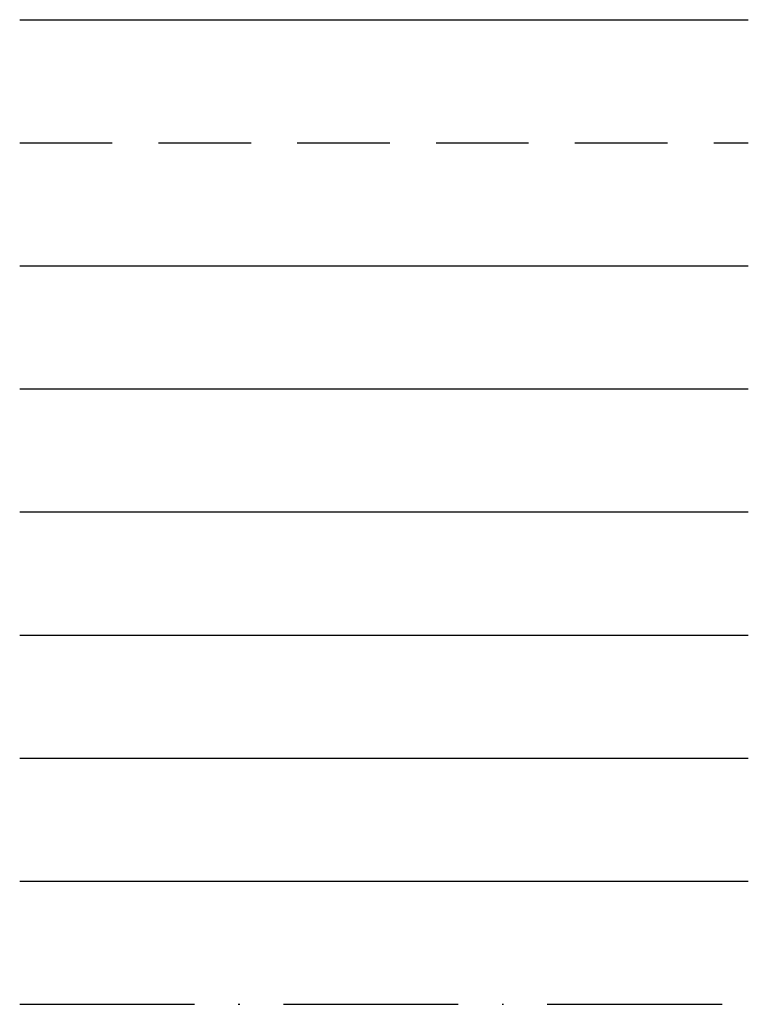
# Model space of a CAD drawing. Header units: millimetres. Extents: x 26 to 1362, y 24 to 358.
# Tile 7 of 256: x 159 to 209, y 177 to 245. Entities that reach past the tile are written whole.
import ezdxf

# ---------------------------------------------------------------- set-up
doc = ezdxf.new("R2010")
doc.units = ezdxf.units.MM
doc.linetypes.add('ACAD_ISO10W100', pattern=[18, 12, -3, 0, -3])
doc.linetypes.add('HIDDEN', pattern=[9.525, 6.35, -3.175])
for name, color, linetype in [('ARQ-DETALHAMENTO', 7, 'ACAD_ISO10W100'), ('ARQ-PISO', 8, 'Continuous'), ('ARQ-PROJECAO', 1, 'HIDDEN'), ('ARQ-TEXTO2', 2, 'Continuous'), ('ARQ-TEXTO3', 3, 'Continuous'), ('ARQ-TEXTO4', 4, 'Continuous'), ('ARQ-TUBOS E CONEXÕES', 60, 'Continuous'), ('ARQ-VEGETAÇÃO', 86, 'Continuous'), ('ARQ-VEICULOS', 1, 'Continuous')]:
    doc.layers.add(name, color=color, linetype=linetype)

msp = doc.modelspace()

# ---------------------------------------------------------------- linework, layer by layer
at = {"layer": 'ARQ-DETALHAMENTO'}
msp.add_line((158.6866, 177.0643), (208.6866, 177.0643), dxfattribs=at)
at = {"layer": 'ARQ-PISO'}
msp.add_line((158.6866, 244.6614), (208.6866, 244.6614), dxfattribs=at)
at = {"layer": 'ARQ-PROJECAO'}
msp.add_line((158.6866, 236.2118), (208.6866, 236.2118), dxfattribs=at)
at = {"layer": 'ARQ-TEXTO2'}
msp.add_line((158.6866, 227.7622), (208.6866, 227.7622), dxfattribs=at)
at = {"layer": 'ARQ-TEXTO3'}
msp.add_line((158.6866, 219.3125), (208.6866, 219.3125), dxfattribs=at)
at = {"layer": 'ARQ-TEXTO4'}
msp.add_line((158.6866, 210.8629), (208.6866, 210.8629), dxfattribs=at)
at = {"layer": 'ARQ-TUBOS E CONEXÕES'}
msp.add_line((158.6866, 202.4133), (208.6866, 202.4133), dxfattribs=at)
at = {"layer": 'ARQ-VEGETAÇÃO'}
msp.add_line((158.6866, 193.9636), (208.6866, 193.9636), dxfattribs=at)
at = {"layer": 'ARQ-VEICULOS'}
msp.add_line((158.6866, 185.514), (208.6866, 185.514), dxfattribs=at)

doc.saveas('drawing.dxf')
